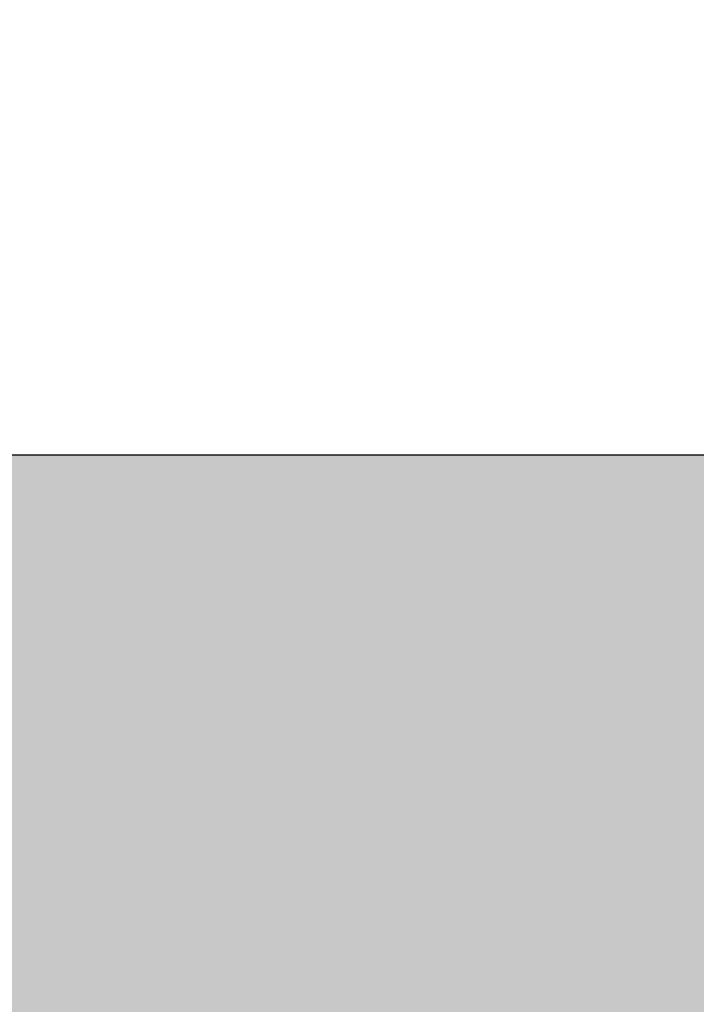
# Model space of a CAD drawing. Header units: millimetres. Extents: x -79464 to -76785, y -3788210 to -3782955.
# Tile 67 of 131: x -78331.66049 to -78331.65383, y -3785139.98132 to -3785139.97163. Entities that reach past the tile are written whole.
import ezdxf

# ---------------------------------------------------------------- set-up
doc = ezdxf.new("R2010")
doc.units = ezdxf.units.MM
doc.header["$LTSCALE"] = 8
doc.header["$MEASUREMENT"] = 0
doc.layers.add('VPM TEMPLATE', color=7, linetype='Continuous')

msp = doc.modelspace()

# ---------------------------------------------------------------- hatches: boundary and pattern name
at = {"layer": 'VPM TEMPLATE'}
msp.add_hatch(color=3, dxfattribs=at).paths.add_polyline_path([(-78327.5190875, -3785142.0659724), (-78327.9282734, -3785142.034063), (-78328.3362231, -3785142.0033809), (-78328.7441727, -3785141.9726989), (-78329.1212171, -3785141.9101074), (-78329.4673562, -3785141.8168339), (-78329.8444007, -3785141.7223331), (-78330.2523503, -3785141.5983776), (-78330.6293947, -3785141.4731947), (-78329.6552604, -3785139.7267711), (-78330.5033012, -3785139.7267711), (-78331.1732164, -3785140.9542872), (-78331.6659578, -3785139.9759096), (-78331.5713876, -3785139.9759096), (-78331.5713876, -3785139.4776327), (-78328.7763142, -3785139.4776327), (-78328.4623166, -3785139.1339935), (-78327.5190875, -3785139.1339935)], flags=0)

# ---------------------------------------------------------------- linework, layer by layer
at = {"layer": 'VPM TEMPLATE', "color": 7, "lineweight": 9}
for points in [[(-78327.5190875, -3785142.0659724), (-78327.5190875, -3785139.1339935), (-78328.4623166, -3785139.1339935), (-78328.7763142, -3785139.4776327), (-78331.5713876, -3785139.4776327), (-78331.5713876, -3785139.9759096), (-78332.6716155, -3785139.9759096), (-78332.6716155, -3785137.3568878)], [(-78332.6716155, -3785138.4479423), (-78332.6716155, -3785138.9474465), (-78332.6716155, -3785139.4457233), (-78332.6716155, -3785139.9452275), (-78332.6716155, -3785139.9759096), (-78331.5713876, -3785139.9759096), (-78331.7605279, -3785139.9759096), (-78332.6085688, -3785139.9759096), (-78332.6716155, -3785139.9759096), (-78332.6716155, -3785137.3568878)], [(-78332.6716155, -3785138.4479423), (-78332.6716155, -3785138.9474465), (-78332.6716155, -3785139.4457233), (-78332.6716155, -3785139.9452275), (-78332.6716155, -3785139.9759096), (-78331.5713876, -3785139.9759096), (-78331.7605279, -3785139.9759096), (-78332.6085688, -3785139.9759096), (-78332.6716155, -3785139.9759096), (-78332.6716155, -3785137.3568878)], [(-78332.6716155, -3785138.4479423), (-78332.6716155, -3785138.9474465), (-78332.6716155, -3785139.4457233), (-78332.6716155, -3785139.9452275), (-78332.6716155, -3785139.9759096), (-78331.5713876, -3785139.9759096), (-78331.7605279, -3785139.9759096), (-78332.6085688, -3785139.9759096), (-78332.6716155, -3785139.9759096), (-78332.6716155, -3785137.3568878)], [(-78332.6716155, -3785138.4479423), (-78332.6716155, -3785138.9474465), (-78332.6716155, -3785139.4457233), (-78332.6716155, -3785139.9452275), (-78332.6716155, -3785139.9759096), (-78331.5713876, -3785139.9759096), (-78331.7605279, -3785139.9759096), (-78332.6085688, -3785139.9759096), (-78332.6716155, -3785139.9759096), (-78332.6716155, -3785137.3568878)], [(-78332.6716155, -3785138.4479423), (-78332.6716155, -3785138.9474465), (-78332.6716155, -3785139.4457233), (-78332.6716155, -3785139.9452275), (-78332.6716155, -3785139.9759096), (-78331.5713876, -3785139.9759096), (-78331.7605279, -3785139.9759096), (-78332.6085688, -3785139.9759096), (-78332.6716155, -3785139.9759096), (-78332.6716155, -3785137.3568878)], [(-78332.6716155, -3785138.4479423), (-78332.6716155, -3785138.9474465), (-78332.6716155, -3785139.4457233), (-78332.6716155, -3785139.9452275), (-78332.6716155, -3785139.9759096), (-78331.5713876, -3785139.9759096), (-78331.7605279, -3785139.9759096), (-78332.6085688, -3785139.9759096), (-78332.6716155, -3785139.9759096), (-78332.6716155, -3785137.3568878)], [(-78332.6716155, -3785138.4479423), (-78332.6716155, -3785138.9474465), (-78332.6716155, -3785139.4457233), (-78332.6716155, -3785139.9452275), (-78332.6716155, -3785139.9759096), (-78331.5713876, -3785139.9759096), (-78331.7605279, -3785139.9759096), (-78332.6085688, -3785139.9759096), (-78332.6716155, -3785139.9759096), (-78332.6716155, -3785137.3568878)], [(-78332.6716155, -3785138.4479423), (-78332.6716155, -3785138.9474465), (-78332.6716155, -3785139.4457233), (-78332.6716155, -3785139.9452275), (-78332.6716155, -3785139.9759096), (-78331.5713876, -3785139.9759096), (-78331.7605279, -3785139.9759096), (-78332.6085688, -3785139.9759096), (-78332.6716155, -3785139.9759096), (-78332.6716155, -3785137.3568878)], [(-78332.6716155, -3785138.4479423), (-78332.6716155, -3785138.9474465), (-78332.6716155, -3785139.4457233), (-78332.6716155, -3785139.9452275), (-78332.6716155, -3785139.9759096), (-78331.5713876, -3785139.9759096), (-78331.7605279, -3785139.9759096), (-78332.6085688, -3785139.9759096), (-78332.6716155, -3785139.9759096), (-78332.6716155, -3785137.3568878)], [(-78332.6716155, -3785138.4479423), (-78332.6716155, -3785138.9474465), (-78332.6716155, -3785139.4457233), (-78332.6716155, -3785139.9452275), (-78332.6716155, -3785139.9759096), (-78331.5713876, -3785139.9759096), (-78331.7605279, -3785139.9759096), (-78332.6085688, -3785139.9759096), (-78332.6716155, -3785139.9759096), (-78332.6716155, -3785137.3568878)], [(-78332.6716155, -3785138.4479423), (-78332.6716155, -3785138.9474465), (-78332.6716155, -3785139.4457233), (-78332.6716155, -3785139.9452275), (-78332.6716155, -3785139.9759096), (-78331.5713876, -3785139.9759096), (-78331.7605279, -3785139.9759096), (-78332.6085688, -3785139.9759096), (-78332.6716155, -3785139.9759096), (-78332.6716155, -3785137.3568878)], [(-78332.6716155, -3785138.4479423), (-78332.6716155, -3785138.9474465), (-78332.6716155, -3785139.4457233), (-78332.6716155, -3785139.9452275), (-78332.6716155, -3785139.9759096), (-78331.5713876, -3785139.9759096), (-78331.7605279, -3785139.9759096), (-78332.6085688, -3785139.9759096), (-78332.6716155, -3785139.9759096), (-78332.6716155, -3785137.3568878)], [(-78332.6716155, -3785138.4479423), (-78332.6716155, -3785138.9474465), (-78332.6716155, -3785139.4457233), (-78332.6716155, -3785139.9452275), (-78332.6716155, -3785139.9759096), (-78331.5713876, -3785139.9759096), (-78331.7605279, -3785139.9759096), (-78332.6085688, -3785139.9759096), (-78332.6716155, -3785139.9759096), (-78332.6716155, -3785137.3568878)], [(-78332.6716155, -3785138.4479423), (-78332.6716155, -3785138.9474465), (-78332.6716155, -3785139.4457233), (-78332.6716155, -3785139.9452275), (-78332.6716155, -3785139.9759096), (-78331.5713876, -3785139.9759096), (-78331.7605279, -3785139.9759096), (-78332.6085688, -3785139.9759096), (-78332.6716155, -3785139.9759096), (-78332.6716155, -3785137.3568878)], [(-78332.6716155, -3785138.4479423), (-78332.6716155, -3785138.9474465), (-78332.6716155, -3785139.4457233), (-78332.6716155, -3785139.9452275), (-78332.6716155, -3785139.9759096), (-78331.5713876, -3785139.9759096), (-78331.7605279, -3785139.9759096), (-78332.6085688, -3785139.9759096), (-78332.6716155, -3785139.9759096), (-78332.6716155, -3785137.3568878)], [(-78332.6716155, -3785138.4479423), (-78332.6716155, -3785138.9474465), (-78332.6716155, -3785139.4457233), (-78332.6716155, -3785139.9452275), (-78332.6716155, -3785139.9759096), (-78331.5713876, -3785139.9759096), (-78331.7605279, -3785139.9759096), (-78332.6085688, -3785139.9759096), (-78332.6716155, -3785139.9759096), (-78332.6716155, -3785137.3568878)], [(-78332.6716155, -3785138.4479423), (-78332.6716155, -3785138.9474465), (-78332.6716155, -3785139.4457233), (-78332.6716155, -3785139.9452275), (-78332.6716155, -3785139.9759096), (-78331.5713876, -3785139.9759096), (-78331.7605279, -3785139.9759096), (-78332.6085688, -3785139.9759096), (-78332.6716155, -3785139.9759096), (-78332.6716155, -3785137.3568878)], [(-78332.6716155, -3785138.4479423), (-78332.6716155, -3785138.9474465), (-78332.6716155, -3785139.4457233), (-78332.6716155, -3785139.9452275), (-78332.6716155, -3785139.9759096), (-78331.5713876, -3785139.9759096), (-78331.7605279, -3785139.9759096), (-78332.6085688, -3785139.9759096), (-78332.6716155, -3785139.9759096), (-78332.6716155, -3785137.3568878)], [(-78332.6716155, -3785138.4479423), (-78332.6716155, -3785138.9474465), (-78332.6716155, -3785139.4457233), (-78332.6716155, -3785139.9452275), (-78332.6716155, -3785139.9759096), (-78331.5713876, -3785139.9759096), (-78331.7605279, -3785139.9759096), (-78332.6085688, -3785139.9759096), (-78332.6716155, -3785139.9759096), (-78332.6716155, -3785137.3568878)], [(-78332.6716155, -3785138.4479423), (-78332.6716155, -3785138.9474465), (-78332.6716155, -3785139.4457233), (-78332.6716155, -3785139.9452275), (-78332.6716155, -3785139.9759096), (-78331.5713876, -3785139.9759096), (-78331.7605279, -3785139.9759096), (-78332.6085688, -3785139.9759096), (-78332.6716155, -3785139.9759096), (-78332.6716155, -3785137.3568878)], [(-78332.6716155, -3785138.4479423), (-78332.6716155, -3785138.9474465), (-78332.6716155, -3785139.4457233), (-78332.6716155, -3785139.9452275), (-78332.6716155, -3785139.9759096), (-78331.5713876, -3785139.9759096), (-78331.7605279, -3785139.9759096), (-78332.6085688, -3785139.9759096), (-78332.6716155, -3785139.9759096), (-78332.6716155, -3785137.3568878)], [(-78332.6716155, -3785138.4479423), (-78332.6716155, -3785138.9474465), (-78332.6716155, -3785139.4457233), (-78332.6716155, -3785139.9452275), (-78332.6716155, -3785139.9759096), (-78331.5713876, -3785139.9759096), (-78331.7605279, -3785139.9759096), (-78332.6085688, -3785139.9759096), (-78332.6716155, -3785139.9759096), (-78332.6716155, -3785137.3568878)], [(-78332.6716155, -3785138.4479423), (-78332.6716155, -3785138.9474465), (-78332.6716155, -3785139.4457233), (-78332.6716155, -3785139.9452275), (-78332.6716155, -3785139.9759096), (-78331.5713876, -3785139.9759096), (-78331.7605279, -3785139.9759096), (-78332.6085688, -3785139.9759096), (-78332.6716155, -3785139.9759096), (-78332.6716155, -3785137.3568878)], [(-78332.6716155, -3785138.4479423), (-78332.6716155, -3785138.9474465), (-78332.6716155, -3785139.4457233), (-78332.6716155, -3785139.9452275), (-78332.6716155, -3785139.9759096), (-78331.5713876, -3785139.9759096), (-78331.7605279, -3785139.9759096), (-78332.6085688, -3785139.9759096), (-78332.6716155, -3785139.9759096), (-78332.6716155, -3785137.3568878)], [(-78332.6716155, -3785138.4479423), (-78332.6716155, -3785138.9474465), (-78332.6716155, -3785139.4457233), (-78332.6716155, -3785139.9452275), (-78332.6716155, -3785139.9759096), (-78331.5713876, -3785139.9759096), (-78331.7605279, -3785139.9759096), (-78332.6085688, -3785139.9759096), (-78332.6716155, -3785139.9759096), (-78332.6716155, -3785137.3568878)], [(-78332.6716155, -3785138.4479423), (-78332.6716155, -3785138.9474465), (-78332.6716155, -3785139.4457233), (-78332.6716155, -3785139.9452275), (-78332.6716155, -3785139.9759096), (-78331.5713876, -3785139.9759096), (-78331.7605279, -3785139.9759096), (-78332.6085688, -3785139.9759096), (-78332.6716155, -3785139.9759096), (-78332.6716155, -3785137.3568878)], [(-78332.6716155, -3785138.4479423), (-78332.6716155, -3785138.9474465), (-78332.6716155, -3785139.4457233), (-78332.6716155, -3785139.9452275), (-78332.6716155, -3785139.9759096), (-78331.5713876, -3785139.9759096), (-78331.7605279, -3785139.9759096), (-78332.6085688, -3785139.9759096), (-78332.6716155, -3785139.9759096), (-78332.6716155, -3785137.3568878)], [(-78332.6716155, -3785138.4479423), (-78332.6716155, -3785138.9474465), (-78332.6716155, -3785139.4457233), (-78332.6716155, -3785139.9452275), (-78332.6716155, -3785139.9759096), (-78331.5713876, -3785139.9759096), (-78331.7605279, -3785139.9759096), (-78332.6085688, -3785139.9759096), (-78332.6716155, -3785139.9759096), (-78332.6716155, -3785137.3568878)], [(-78332.6716155, -3785138.4479423), (-78332.6716155, -3785138.9474465), (-78332.6716155, -3785139.4457233), (-78332.6716155, -3785139.9452275), (-78332.6716155, -3785139.9759096), (-78331.5713876, -3785139.9759096), (-78331.7605279, -3785139.9759096), (-78332.6085688, -3785139.9759096), (-78332.6716155, -3785139.9759096), (-78332.6716155, -3785137.3568878)], [(-78332.6716155, -3785138.4479423), (-78332.6716155, -3785138.9474465), (-78332.6716155, -3785139.4457233), (-78332.6716155, -3785139.9452275), (-78332.6716155, -3785139.9759096), (-78331.5713876, -3785139.9759096), (-78331.7605279, -3785139.9759096), (-78332.6085688, -3785139.9759096), (-78332.6716155, -3785139.9759096), (-78332.6716155, -3785137.3568878)], [(-78332.6716155, -3785138.4479423), (-78332.6716155, -3785138.9474465), (-78332.6716155, -3785139.4457233), (-78332.6716155, -3785139.9452275), (-78332.6716155, -3785139.9759096), (-78331.5713876, -3785139.9759096), (-78331.7605279, -3785139.9759096), (-78332.6085688, -3785139.9759096), (-78332.6716155, -3785139.9759096), (-78332.6716155, -3785137.3568878)], [(-78332.6716155, -3785138.4479423), (-78332.6716155, -3785138.9474465), (-78332.6716155, -3785139.4457233), (-78332.6716155, -3785139.9452275), (-78332.6716155, -3785139.9759096), (-78331.5713876, -3785139.9759096), (-78331.7605279, -3785139.9759096), (-78332.6085688, -3785139.9759096), (-78332.6716155, -3785139.9759096), (-78332.6716155, -3785137.3568878)], [(-78332.6716155, -3785138.4479423), (-78332.6716155, -3785138.9474465), (-78332.6716155, -3785139.4457233), (-78332.6716155, -3785139.9452275), (-78332.6716155, -3785139.9759096), (-78331.5713876, -3785139.9759096), (-78331.7605279, -3785139.9759096), (-78332.6085688, -3785139.9759096), (-78332.6716155, -3785139.9759096), (-78332.6716155, -3785137.3568878)], [(-78332.6716155, -3785138.4479423), (-78332.6716155, -3785138.9474465), (-78332.6716155, -3785139.4457233), (-78332.6716155, -3785139.9452275), (-78332.6716155, -3785139.9759096), (-78331.5713876, -3785139.9759096), (-78331.7605279, -3785139.9759096), (-78332.6085688, -3785139.9759096), (-78332.6716155, -3785139.9759096), (-78332.6716155, -3785137.3568878)], [(-78332.6716155, -3785138.4479423), (-78332.6716155, -3785138.9474465), (-78332.6716155, -3785139.4457233), (-78332.6716155, -3785139.9452275), (-78332.6716155, -3785139.9759096), (-78331.5713876, -3785139.9759096), (-78331.7605279, -3785139.9759096), (-78332.6085688, -3785139.9759096), (-78332.6716155, -3785139.9759096), (-78332.6716155, -3785137.3568878)], [(-78332.6716155, -3785138.4479423), (-78332.6716155, -3785138.9474465), (-78332.6716155, -3785139.4457233), (-78332.6716155, -3785139.9452275), (-78332.6716155, -3785139.9759096), (-78331.5713876, -3785139.9759096), (-78331.7605279, -3785139.9759096), (-78332.6085688, -3785139.9759096), (-78332.6716155, -3785139.9759096), (-78332.6716155, -3785137.3568878)], [(-78332.6716155, -3785138.4479423), (-78332.6716155, -3785138.9474465), (-78332.6716155, -3785139.4457233), (-78332.6716155, -3785139.9452275), (-78332.6716155, -3785139.9759096), (-78331.5713876, -3785139.9759096), (-78331.7605279, -3785139.9759096), (-78332.6085688, -3785139.9759096), (-78332.6716155, -3785139.9759096), (-78332.6716155, -3785137.3568878)], [(-78332.6716155, -3785138.4479423), (-78332.6716155, -3785138.9474465), (-78332.6716155, -3785139.4457233), (-78332.6716155, -3785139.9452275), (-78332.6716155, -3785139.9759096), (-78331.5713876, -3785139.9759096), (-78331.7605279, -3785139.9759096), (-78332.6085688, -3785139.9759096), (-78332.6716155, -3785139.9759096), (-78332.6716155, -3785137.3568878)], [(-78332.6716155, -3785138.4479423), (-78332.6716155, -3785138.9474465), (-78332.6716155, -3785139.4457233), (-78332.6716155, -3785139.9452275), (-78332.6716155, -3785139.9759096), (-78331.5713876, -3785139.9759096), (-78331.7605279, -3785139.9759096), (-78332.6085688, -3785139.9759096), (-78332.6716155, -3785139.9759096), (-78332.6716155, -3785137.3568878)], [(-78332.6716155, -3785138.4479423), (-78332.6716155, -3785138.9474465), (-78332.6716155, -3785139.4457233), (-78332.6716155, -3785139.9452275), (-78332.6716155, -3785139.9759096), (-78331.5713876, -3785139.9759096), (-78331.7605279, -3785139.9759096), (-78332.6085688, -3785139.9759096), (-78332.6716155, -3785139.9759096), (-78332.6716155, -3785137.3568878)], [(-78332.6716155, -3785138.4479423), (-78332.6716155, -3785138.9474465), (-78332.6716155, -3785139.4457233), (-78332.6716155, -3785139.9452275), (-78332.6716155, -3785139.9759096), (-78331.5713876, -3785139.9759096), (-78331.7605279, -3785139.9759096), (-78332.6085688, -3785139.9759096), (-78332.6716155, -3785139.9759096), (-78332.6716155, -3785137.3568878)], [(-78332.6716155, -3785138.4479423), (-78332.6716155, -3785138.9474465), (-78332.6716155, -3785139.4457233), (-78332.6716155, -3785139.9452275), (-78332.6716155, -3785139.9759096), (-78331.5713876, -3785139.9759096), (-78331.7605279, -3785139.9759096), (-78332.6085688, -3785139.9759096), (-78332.6716155, -3785139.9759096), (-78332.6716155, -3785137.3568878)], [(-78332.6716155, -3785138.4479423), (-78332.6716155, -3785138.9474465), (-78332.6716155, -3785139.4457233), (-78332.6716155, -3785139.9452275), (-78332.6716155, -3785139.9759096), (-78331.5713876, -3785139.9759096), (-78331.7605279, -3785139.9759096), (-78332.6085688, -3785139.9759096), (-78332.6716155, -3785139.9759096), (-78332.6716155, -3785137.3568878)], [(-78332.6716155, -3785138.4479423), (-78332.6716155, -3785138.9474465), (-78332.6716155, -3785139.4457233), (-78332.6716155, -3785139.9452275), (-78332.6716155, -3785139.9759096), (-78331.5713876, -3785139.9759096), (-78331.7605279, -3785139.9759096), (-78332.6085688, -3785139.9759096), (-78332.6716155, -3785139.9759096), (-78332.6716155, -3785137.3568878)], [(-78332.6716155, -3785138.4479423), (-78332.6716155, -3785138.9474465), (-78332.6716155, -3785139.4457233), (-78332.6716155, -3785139.9452275), (-78332.6716155, -3785139.9759096), (-78331.5713876, -3785139.9759096), (-78331.7605279, -3785139.9759096), (-78332.6085688, -3785139.9759096), (-78332.6716155, -3785139.9759096), (-78332.6716155, -3785137.3568878)], [(-78332.6716155, -3785138.4479423), (-78332.6716155, -3785138.9474465), (-78332.6716155, -3785139.4457233), (-78332.6716155, -3785139.9452275), (-78332.6716155, -3785139.9759096), (-78331.5713876, -3785139.9759096), (-78331.7605279, -3785139.9759096), (-78332.6085688, -3785139.9759096), (-78332.6716155, -3785139.9759096), (-78332.6716155, -3785137.3568878)], [(-78332.6716155, -3785138.4479423), (-78332.6716155, -3785138.9474465), (-78332.6716155, -3785139.4457233), (-78332.6716155, -3785139.9452275), (-78332.6716155, -3785139.9759096), (-78331.5713876, -3785139.9759096), (-78331.7605279, -3785139.9759096), (-78332.6085688, -3785139.9759096), (-78332.6716155, -3785139.9759096), (-78332.6716155, -3785137.3568878)], [(-78332.6716155, -3785138.4479423), (-78332.6716155, -3785138.9474465), (-78332.6716155, -3785139.4457233), (-78332.6716155, -3785139.9452275), (-78332.6716155, -3785139.9759096), (-78331.5713876, -3785139.9759096), (-78331.7605279, -3785139.9759096), (-78332.6085688, -3785139.9759096), (-78332.6716155, -3785139.9759096), (-78332.6716155, -3785137.3568878)], [(-78332.6716155, -3785138.4479423), (-78332.6716155, -3785138.9474465), (-78332.6716155, -3785139.4457233), (-78332.6716155, -3785139.9452275), (-78332.6716155, -3785139.9759096), (-78331.5713876, -3785139.9759096), (-78331.7605279, -3785139.9759096), (-78332.6085688, -3785139.9759096), (-78332.6716155, -3785139.9759096), (-78332.6716155, -3785137.3568878)], [(-78332.6716155, -3785138.4479423), (-78332.6716155, -3785138.9474465), (-78332.6716155, -3785139.4457233), (-78332.6716155, -3785139.9452275), (-78332.6716155, -3785139.9759096), (-78331.5713876, -3785139.9759096), (-78331.7605279, -3785139.9759096), (-78332.6085688, -3785139.9759096), (-78332.6716155, -3785139.9759096), (-78332.6716155, -3785137.3568878)], [(-78332.6716155, -3785138.4479423), (-78332.6716155, -3785138.9474465), (-78332.6716155, -3785139.4457233), (-78332.6716155, -3785139.9452275), (-78332.6716155, -3785139.9759096), (-78331.5713876, -3785139.9759096), (-78331.7605279, -3785139.9759096), (-78332.6085688, -3785139.9759096), (-78332.6716155, -3785139.9759096), (-78332.6716155, -3785137.3568878)], [(-78332.6716155, -3785138.4479423), (-78332.6716155, -3785138.9474465), (-78332.6716155, -3785139.4457233), (-78332.6716155, -3785139.9452275), (-78332.6716155, -3785139.9759096), (-78331.5713876, -3785139.9759096), (-78331.7605279, -3785139.9759096), (-78332.6085688, -3785139.9759096), (-78332.6716155, -3785139.9759096), (-78332.6716155, -3785137.3568878)], [(-78332.6716155, -3785138.4479423), (-78332.6716155, -3785138.9474465), (-78332.6716155, -3785139.4457233), (-78332.6716155, -3785139.9452275), (-78332.6716155, -3785139.9759096), (-78331.5713876, -3785139.9759096), (-78331.7605279, -3785139.9759096), (-78332.6085688, -3785139.9759096), (-78332.6716155, -3785139.9759096), (-78332.6716155, -3785137.3568878)], [(-78332.6716155, -3785138.4479423), (-78332.6716155, -3785138.9474465), (-78332.6716155, -3785139.4457233), (-78332.6716155, -3785139.9452275), (-78332.6716155, -3785139.9759096), (-78331.5713876, -3785139.9759096), (-78331.7605279, -3785139.9759096), (-78332.6085688, -3785139.9759096), (-78332.6716155, -3785139.9759096), (-78332.6716155, -3785137.3568878)], [(-78332.6716155, -3785138.4479423), (-78332.6716155, -3785138.9474465), (-78332.6716155, -3785139.4457233), (-78332.6716155, -3785139.9452275), (-78332.6716155, -3785139.9759096), (-78331.5713876, -3785139.9759096), (-78331.7605279, -3785139.9759096), (-78332.6085688, -3785139.9759096), (-78332.6716155, -3785139.9759096), (-78332.6716155, -3785137.3568878)], [(-78332.6716155, -3785138.4479423), (-78332.6716155, -3785138.9474465), (-78332.6716155, -3785139.4457233), (-78332.6716155, -3785139.9452275), (-78332.6716155, -3785139.9759096), (-78331.5713876, -3785139.9759096), (-78331.7605279, -3785139.9759096), (-78332.6085688, -3785139.9759096), (-78332.6716155, -3785139.9759096), (-78332.6716155, -3785137.3568878)], [(-78332.6716155, -3785138.4479423), (-78332.6716155, -3785138.9474465), (-78332.6716155, -3785139.4457233), (-78332.6716155, -3785139.9452275), (-78332.6716155, -3785139.9759096), (-78331.5713876, -3785139.9759096), (-78331.7605279, -3785139.9759096), (-78332.6085688, -3785139.9759096), (-78332.6716155, -3785139.9759096), (-78332.6716155, -3785137.3568878)], [(-78332.6716155, -3785138.4479423), (-78332.6716155, -3785138.9474465), (-78332.6716155, -3785139.4457233), (-78332.6716155, -3785139.9452275), (-78332.6716155, -3785139.9759096), (-78331.5713876, -3785139.9759096), (-78331.7605279, -3785139.9759096), (-78332.6085688, -3785139.9759096), (-78332.6716155, -3785139.9759096), (-78332.6716155, -3785137.3568878)], [(-78332.6716155, -3785138.4479423), (-78332.6716155, -3785138.9474465), (-78332.6716155, -3785139.4457233), (-78332.6716155, -3785139.9452275), (-78332.6716155, -3785139.9759096), (-78331.5713876, -3785139.9759096), (-78331.7605279, -3785139.9759096), (-78332.6085688, -3785139.9759096), (-78332.6716155, -3785139.9759096), (-78332.6716155, -3785137.3568878)], [(-78332.6716155, -3785138.4479423), (-78332.6716155, -3785138.9474465), (-78332.6716155, -3785139.4457233), (-78332.6716155, -3785139.9452275), (-78332.6716155, -3785139.9759096), (-78331.5713876, -3785139.9759096), (-78331.7605279, -3785139.9759096), (-78332.6085688, -3785139.9759096), (-78332.6716155, -3785139.9759096), (-78332.6716155, -3785137.3568878)], [(-78332.6716155, -3785138.4479423), (-78332.6716155, -3785138.9474465), (-78332.6716155, -3785139.4457233), (-78332.6716155, -3785139.9452275), (-78332.6716155, -3785139.9759096), (-78331.5713876, -3785139.9759096), (-78331.7605279, -3785139.9759096), (-78332.6085688, -3785139.9759096), (-78332.6716155, -3785139.9759096), (-78332.6716155, -3785137.3568878)], [(-78332.6716155, -3785138.4479423), (-78332.6716155, -3785138.9474465), (-78332.6716155, -3785139.4457233), (-78332.6716155, -3785139.9452275), (-78332.6716155, -3785139.9759096), (-78331.5713876, -3785139.9759096), (-78331.7605279, -3785139.9759096), (-78332.6085688, -3785139.9759096), (-78332.6716155, -3785139.9759096), (-78332.6716155, -3785137.3568878)], [(-78332.6716155, -3785138.4479423), (-78332.6716155, -3785138.9474465), (-78332.6716155, -3785139.4457233), (-78332.6716155, -3785139.9452275), (-78332.6716155, -3785139.9759096), (-78331.5713876, -3785139.9759096), (-78331.7605279, -3785139.9759096), (-78332.6085688, -3785139.9759096), (-78332.6716155, -3785139.9759096), (-78332.6716155, -3785137.3568878)], [(-78332.6716155, -3785138.4479423), (-78332.6716155, -3785138.9474465), (-78332.6716155, -3785139.4457233), (-78332.6716155, -3785139.9452275), (-78332.6716155, -3785139.9759096), (-78331.5713876, -3785139.9759096), (-78331.7605279, -3785139.9759096), (-78332.6085688, -3785139.9759096), (-78332.6716155, -3785139.9759096), (-78332.6716155, -3785137.3568878)], [(-78332.6716155, -3785138.4479423), (-78332.6716155, -3785138.9474465), (-78332.6716155, -3785139.4457233), (-78332.6716155, -3785139.9452275), (-78332.6716155, -3785139.9759096), (-78331.5713876, -3785139.9759096), (-78331.7605279, -3785139.9759096), (-78332.6085688, -3785139.9759096), (-78332.6716155, -3785139.9759096), (-78332.6716155, -3785137.3568878)], [(-78332.6716155, -3785138.4479423), (-78332.6716155, -3785138.9474465), (-78332.6716155, -3785139.4457233), (-78332.6716155, -3785139.9452275), (-78332.6716155, -3785139.9759096), (-78331.5713876, -3785139.9759096), (-78331.7605279, -3785139.9759096), (-78332.6085688, -3785139.9759096), (-78332.6716155, -3785139.9759096), (-78332.6716155, -3785137.3568878)], [(-78332.6716155, -3785138.4479423), (-78332.6716155, -3785138.9474465), (-78332.6716155, -3785139.4457233), (-78332.6716155, -3785139.9452275), (-78332.6716155, -3785139.9759096), (-78331.5713876, -3785139.9759096), (-78331.7605279, -3785139.9759096), (-78332.6085688, -3785139.9759096), (-78332.6716155, -3785139.9759096), (-78332.6716155, -3785137.3568878)], [(-78332.6716155, -3785138.4479423), (-78332.6716155, -3785138.9474465), (-78332.6716155, -3785139.4457233), (-78332.6716155, -3785139.9452275), (-78332.6716155, -3785139.9759096), (-78331.5713876, -3785139.9759096), (-78331.7605279, -3785139.9759096), (-78332.6085688, -3785139.9759096), (-78332.6716155, -3785139.9759096), (-78332.6716155, -3785137.3568878)], [(-78332.6716155, -3785138.4479423), (-78332.6716155, -3785138.9474465), (-78332.6716155, -3785139.4457233), (-78332.6716155, -3785139.9452275), (-78332.6716155, -3785139.9759096), (-78331.5713876, -3785139.9759096), (-78331.7605279, -3785139.9759096), (-78332.6085688, -3785139.9759096), (-78332.6716155, -3785139.9759096), (-78332.6716155, -3785137.3568878)], [(-78332.6716155, -3785138.4479423), (-78332.6716155, -3785138.9474465), (-78332.6716155, -3785139.4457233), (-78332.6716155, -3785139.9452275), (-78332.6716155, -3785139.9759096), (-78331.5713876, -3785139.9759096), (-78331.7605279, -3785139.9759096), (-78332.6085688, -3785139.9759096), (-78332.6716155, -3785139.9759096), (-78332.6716155, -3785137.3568878)], [(-78332.6716155, -3785138.4479423), (-78332.6716155, -3785138.9474465), (-78332.6716155, -3785139.4457233), (-78332.6716155, -3785139.9452275), (-78332.6716155, -3785139.9759096), (-78331.5713876, -3785139.9759096), (-78331.7605279, -3785139.9759096), (-78332.6085688, -3785139.9759096), (-78332.6716155, -3785139.9759096), (-78332.6716155, -3785137.3568878)], [(-78332.6716155, -3785138.4479423), (-78332.6716155, -3785138.9474465), (-78332.6716155, -3785139.4457233), (-78332.6716155, -3785139.9452275), (-78332.6716155, -3785139.9759096), (-78331.5713876, -3785139.9759096), (-78331.7605279, -3785139.9759096), (-78332.6085688, -3785139.9759096), (-78332.6716155, -3785139.9759096), (-78332.6716155, -3785137.3568878)], [(-78332.6716155, -3785138.4479423), (-78332.6716155, -3785138.9474465), (-78332.6716155, -3785139.4457233), (-78332.6716155, -3785139.9452275), (-78332.6716155, -3785139.9759096), (-78331.5713876, -3785139.9759096), (-78331.7605279, -3785139.9759096), (-78332.6085688, -3785139.9759096), (-78332.6716155, -3785139.9759096), (-78332.6716155, -3785137.3568878)], [(-78332.6716155, -3785138.4479423), (-78332.6716155, -3785138.9474465), (-78332.6716155, -3785139.4457233), (-78332.6716155, -3785139.9452275), (-78332.6716155, -3785139.9759096), (-78331.5713876, -3785139.9759096), (-78331.7605279, -3785139.9759096), (-78332.6085688, -3785139.9759096), (-78332.6716155, -3785139.9759096), (-78332.6716155, -3785137.3568878)], [(-78332.6716155, -3785138.4479423), (-78332.6716155, -3785138.9474465), (-78332.6716155, -3785139.4457233), (-78332.6716155, -3785139.9452275), (-78332.6716155, -3785139.9759096), (-78331.5713876, -3785139.9759096), (-78331.7605279, -3785139.9759096), (-78332.6085688, -3785139.9759096), (-78332.6716155, -3785139.9759096), (-78332.6716155, -3785137.3568878)], [(-78332.6716155, -3785138.4479423), (-78332.6716155, -3785138.9474465), (-78332.6716155, -3785139.4457233), (-78332.6716155, -3785139.9452275), (-78332.6716155, -3785139.9759096), (-78331.5713876, -3785139.9759096), (-78331.7605279, -3785139.9759096), (-78332.6085688, -3785139.9759096), (-78332.6716155, -3785139.9759096), (-78332.6716155, -3785137.3568878)], [(-78332.6716155, -3785138.4479423), (-78332.6716155, -3785138.9474465), (-78332.6716155, -3785139.4457233), (-78332.6716155, -3785139.9452275), (-78332.6716155, -3785139.9759096), (-78331.5713876, -3785139.9759096), (-78331.7605279, -3785139.9759096), (-78332.6085688, -3785139.9759096), (-78332.6716155, -3785139.9759096), (-78332.6716155, -3785137.3568878)], [(-78332.6716155, -3785138.4479423), (-78332.6716155, -3785138.9474465), (-78332.6716155, -3785139.4457233), (-78332.6716155, -3785139.9452275), (-78332.6716155, -3785139.9759096), (-78331.5713876, -3785139.9759096), (-78331.7605279, -3785139.9759096), (-78332.6085688, -3785139.9759096), (-78332.6716155, -3785139.9759096), (-78332.6716155, -3785137.3568878)], [(-78332.6716155, -3785138.4479423), (-78332.6716155, -3785138.9474465), (-78332.6716155, -3785139.4457233), (-78332.6716155, -3785139.9452275), (-78332.6716155, -3785139.9759096), (-78331.5713876, -3785139.9759096), (-78331.7605279, -3785139.9759096), (-78332.6085688, -3785139.9759096), (-78332.6716155, -3785139.9759096), (-78332.6716155, -3785137.3568878)], [(-78332.6716155, -3785138.4479423), (-78332.6716155, -3785138.9474465), (-78332.6716155, -3785139.4457233), (-78332.6716155, -3785139.9452275), (-78332.6716155, -3785139.9759096), (-78331.5713876, -3785139.9759096), (-78331.7605279, -3785139.9759096), (-78332.6085688, -3785139.9759096), (-78332.6716155, -3785139.9759096), (-78332.6716155, -3785137.3568878)], [(-78332.6716155, -3785138.4479423), (-78332.6716155, -3785138.9474465), (-78332.6716155, -3785139.4457233), (-78332.6716155, -3785139.9452275), (-78332.6716155, -3785139.9759096), (-78331.5713876, -3785139.9759096), (-78331.7605279, -3785139.9759096), (-78332.6085688, -3785139.9759096), (-78332.6716155, -3785139.9759096), (-78332.6716155, -3785137.3568878)], [(-78332.6716155, -3785138.4479423), (-78332.6716155, -3785138.9474465), (-78332.6716155, -3785139.4457233), (-78332.6716155, -3785139.9452275), (-78332.6716155, -3785139.9759096), (-78331.5713876, -3785139.9759096), (-78331.7605279, -3785139.9759096), (-78332.6085688, -3785139.9759096), (-78332.6716155, -3785139.9759096), (-78332.6716155, -3785137.3568878)], [(-78332.6716155, -3785138.4479423), (-78332.6716155, -3785138.9474465), (-78332.6716155, -3785139.4457233), (-78332.6716155, -3785139.9452275), (-78332.6716155, -3785139.9759096), (-78331.5713876, -3785139.9759096), (-78331.7605279, -3785139.9759096), (-78332.6085688, -3785139.9759096), (-78332.6716155, -3785139.9759096), (-78332.6716155, -3785137.3568878)], [(-78332.6716155, -3785138.4479423), (-78332.6716155, -3785138.9474465), (-78332.6716155, -3785139.4457233), (-78332.6716155, -3785139.9452275), (-78332.6716155, -3785139.9759096), (-78331.5713876, -3785139.9759096), (-78331.7605279, -3785139.9759096), (-78332.6085688, -3785139.9759096), (-78332.6716155, -3785139.9759096), (-78332.6716155, -3785137.3568878)], [(-78332.6716155, -3785138.4479423), (-78332.6716155, -3785138.9474465), (-78332.6716155, -3785139.4457233), (-78332.6716155, -3785139.9452275), (-78332.6716155, -3785139.9759096), (-78331.5713876, -3785139.9759096), (-78331.7605279, -3785139.9759096), (-78332.6085688, -3785139.9759096), (-78332.6716155, -3785139.9759096), (-78332.6716155, -3785137.3568878)], [(-78332.6716155, -3785138.4479423), (-78332.6716155, -3785138.9474465), (-78332.6716155, -3785139.4457233), (-78332.6716155, -3785139.9452275), (-78332.6716155, -3785139.9759096), (-78331.5713876, -3785139.9759096), (-78331.7605279, -3785139.9759096), (-78332.6085688, -3785139.9759096), (-78332.6716155, -3785139.9759096), (-78332.6716155, -3785137.3568878)], [(-78332.6716155, -3785138.4479423), (-78332.6716155, -3785138.9474465), (-78332.6716155, -3785139.4457233), (-78332.6716155, -3785139.9452275), (-78332.6716155, -3785139.9759096), (-78331.5713876, -3785139.9759096), (-78331.7605279, -3785139.9759096), (-78332.6085688, -3785139.9759096), (-78332.6716155, -3785139.9759096), (-78332.6716155, -3785137.3568878)], [(-78332.6716155, -3785138.4479423), (-78332.6716155, -3785138.9474465), (-78332.6716155, -3785139.4457233), (-78332.6716155, -3785139.9452275), (-78332.6716155, -3785139.9759096), (-78331.5713876, -3785139.9759096), (-78331.7605279, -3785139.9759096), (-78332.6085688, -3785139.9759096), (-78332.6716155, -3785139.9759096), (-78332.6716155, -3785137.3568878)], [(-78332.6716155, -3785138.4479423), (-78332.6716155, -3785138.9474465), (-78332.6716155, -3785139.4457233), (-78332.6716155, -3785139.9452275), (-78332.6716155, -3785139.9759096), (-78331.5713876, -3785139.9759096), (-78331.7605279, -3785139.9759096), (-78332.6085688, -3785139.9759096), (-78332.6716155, -3785139.9759096), (-78332.6716155, -3785137.3568878)], [(-78332.6716155, -3785138.4479423), (-78332.6716155, -3785138.9474465), (-78332.6716155, -3785139.4457233), (-78332.6716155, -3785139.9452275), (-78332.6716155, -3785139.9759096), (-78331.5713876, -3785139.9759096), (-78331.7605279, -3785139.9759096), (-78332.6085688, -3785139.9759096), (-78332.6716155, -3785139.9759096), (-78332.6716155, -3785137.3568878)], [(-78332.6716155, -3785138.4479423), (-78332.6716155, -3785138.9474465), (-78332.6716155, -3785139.4457233), (-78332.6716155, -3785139.9452275), (-78332.6716155, -3785139.9759096), (-78331.5713876, -3785139.9759096), (-78331.7605279, -3785139.9759096), (-78332.6085688, -3785139.9759096), (-78332.6716155, -3785139.9759096), (-78332.6716155, -3785137.3568878)], [(-78332.6716155, -3785138.4479423), (-78332.6716155, -3785138.9474465), (-78332.6716155, -3785139.4457233), (-78332.6716155, -3785139.9452275), (-78332.6716155, -3785139.9759096), (-78331.5713876, -3785139.9759096), (-78331.7605279, -3785139.9759096), (-78332.6085688, -3785139.9759096), (-78332.6716155, -3785139.9759096), (-78332.6716155, -3785137.3568878)], [(-78332.6716155, -3785138.4479423), (-78332.6716155, -3785138.9474465), (-78332.6716155, -3785139.4457233), (-78332.6716155, -3785139.9452275), (-78332.6716155, -3785139.9759096), (-78331.5713876, -3785139.9759096), (-78331.7605279, -3785139.9759096), (-78332.6085688, -3785139.9759096), (-78332.6716155, -3785139.9759096), (-78332.6716155, -3785137.3568878)], [(-78332.6716155, -3785138.4479423), (-78332.6716155, -3785138.9474465), (-78332.6716155, -3785139.4457233), (-78332.6716155, -3785139.9452275), (-78332.6716155, -3785139.9759096), (-78331.5713876, -3785139.9759096), (-78331.7605279, -3785139.9759096), (-78332.6085688, -3785139.9759096), (-78332.6716155, -3785139.9759096), (-78332.6716155, -3785137.3568878)], [(-78332.6716155, -3785138.4479423), (-78332.6716155, -3785138.9474465), (-78332.6716155, -3785139.4457233), (-78332.6716155, -3785139.9452275), (-78332.6716155, -3785139.9759096), (-78331.5713876, -3785139.9759096), (-78331.7605279, -3785139.9759096), (-78332.6085688, -3785139.9759096), (-78332.6716155, -3785139.9759096), (-78332.6716155, -3785137.3568878)], [(-78332.6716155, -3785138.4479423), (-78332.6716155, -3785138.9474465), (-78332.6716155, -3785139.4457233), (-78332.6716155, -3785139.9452275), (-78332.6716155, -3785139.9759096), (-78331.5713876, -3785139.9759096), (-78331.7605279, -3785139.9759096), (-78332.6085688, -3785139.9759096), (-78332.6716155, -3785139.9759096), (-78332.6716155, -3785137.3568878)], [(-78332.6716155, -3785138.4479423), (-78332.6716155, -3785138.9474465), (-78332.6716155, -3785139.4457233), (-78332.6716155, -3785139.9452275), (-78332.6716155, -3785139.9759096), (-78331.5713876, -3785139.9759096), (-78331.7605279, -3785139.9759096), (-78332.6085688, -3785139.9759096), (-78332.6716155, -3785139.9759096), (-78332.6716155, -3785137.3568878)], [(-78332.6716155, -3785138.4479423), (-78332.6716155, -3785138.9474465), (-78332.6716155, -3785139.4457233), (-78332.6716155, -3785139.9452275), (-78332.6716155, -3785139.9759096), (-78331.5713876, -3785139.9759096), (-78331.7605279, -3785139.9759096), (-78332.6085688, -3785139.9759096), (-78332.6716155, -3785139.9759096), (-78332.6716155, -3785137.3568878)], [(-78332.6716155, -3785138.4479423), (-78332.6716155, -3785138.9474465), (-78332.6716155, -3785139.4457233), (-78332.6716155, -3785139.9452275), (-78332.6716155, -3785139.9759096), (-78331.5713876, -3785139.9759096), (-78331.7605279, -3785139.9759096), (-78332.6085688, -3785139.9759096), (-78332.6716155, -3785139.9759096), (-78332.6716155, -3785137.3568878)], [(-78332.6716155, -3785138.4479423), (-78332.6716155, -3785138.9474465), (-78332.6716155, -3785139.4457233), (-78332.6716155, -3785139.9452275), (-78332.6716155, -3785139.9759096), (-78331.5713876, -3785139.9759096), (-78331.7605279, -3785139.9759096), (-78332.6085688, -3785139.9759096), (-78332.6716155, -3785139.9759096), (-78332.6716155, -3785137.3568878)], [(-78332.6716155, -3785138.4479423), (-78332.6716155, -3785138.9474465), (-78332.6716155, -3785139.4457233), (-78332.6716155, -3785139.9452275), (-78332.6716155, -3785139.9759096), (-78331.5713876, -3785139.9759096), (-78331.7605279, -3785139.9759096), (-78332.6085688, -3785139.9759096), (-78332.6716155, -3785139.9759096), (-78332.6716155, -3785137.3568878)], [(-78332.6716155, -3785138.4479423), (-78332.6716155, -3785138.9474465), (-78332.6716155, -3785139.4457233), (-78332.6716155, -3785139.9452275), (-78332.6716155, -3785139.9759096), (-78331.5713876, -3785139.9759096), (-78331.7605279, -3785139.9759096), (-78332.6085688, -3785139.9759096), (-78332.6716155, -3785139.9759096), (-78332.6716155, -3785137.3568878)], [(-78332.6716155, -3785138.4479423), (-78332.6716155, -3785138.9474465), (-78332.6716155, -3785139.4457233), (-78332.6716155, -3785139.9452275), (-78332.6716155, -3785139.9759096), (-78331.5713876, -3785139.9759096), (-78331.7605279, -3785139.9759096), (-78332.6085688, -3785139.9759096), (-78332.6716155, -3785139.9759096), (-78332.6716155, -3785137.3568878)], [(-78332.6716155, -3785138.4479423), (-78332.6716155, -3785138.9474465), (-78332.6716155, -3785139.4457233), (-78332.6716155, -3785139.9452275), (-78332.6716155, -3785139.9759096), (-78331.5713876, -3785139.9759096), (-78331.7605279, -3785139.9759096), (-78332.6085688, -3785139.9759096), (-78332.6716155, -3785139.9759096), (-78332.6716155, -3785137.3568878)], [(-78332.6716155, -3785138.4479423), (-78332.6716155, -3785138.9474465), (-78332.6716155, -3785139.4457233), (-78332.6716155, -3785139.9452275), (-78332.6716155, -3785139.9759096), (-78331.5713876, -3785139.9759096), (-78331.7605279, -3785139.9759096), (-78332.6085688, -3785139.9759096), (-78332.6716155, -3785139.9759096), (-78332.6716155, -3785137.3568878)], [(-78332.6716155, -3785138.4479423), (-78332.6716155, -3785138.9474465), (-78332.6716155, -3785139.4457233), (-78332.6716155, -3785139.9452275), (-78332.6716155, -3785139.9759096), (-78331.5713876, -3785139.9759096), (-78331.7605279, -3785139.9759096), (-78332.6085688, -3785139.9759096), (-78332.6716155, -3785139.9759096), (-78332.6716155, -3785137.3568878)], [(-78332.6716155, -3785138.4479423), (-78332.6716155, -3785138.9474465), (-78332.6716155, -3785139.4457233), (-78332.6716155, -3785139.9452275), (-78332.6716155, -3785139.9759096), (-78331.5713876, -3785139.9759096), (-78331.7605279, -3785139.9759096), (-78332.6085688, -3785139.9759096), (-78332.6716155, -3785139.9759096), (-78332.6716155, -3785137.3568878)], [(-78332.6716155, -3785138.4479423), (-78332.6716155, -3785138.9474465), (-78332.6716155, -3785139.4457233), (-78332.6716155, -3785139.9452275), (-78332.6716155, -3785139.9759096), (-78331.5713876, -3785139.9759096), (-78331.7605279, -3785139.9759096), (-78332.6085688, -3785139.9759096), (-78332.6716155, -3785139.9759096), (-78332.6716155, -3785137.3568878)], [(-78332.6716155, -3785138.4479423), (-78332.6716155, -3785138.9474465), (-78332.6716155, -3785139.4457233), (-78332.6716155, -3785139.9452275), (-78332.6716155, -3785139.9759096), (-78331.5713876, -3785139.9759096), (-78331.7605279, -3785139.9759096), (-78332.6085688, -3785139.9759096), (-78332.6716155, -3785139.9759096), (-78332.6716155, -3785137.3568878)], [(-78332.6716155, -3785138.4479423), (-78332.6716155, -3785138.9474465), (-78332.6716155, -3785139.4457233), (-78332.6716155, -3785139.9452275), (-78332.6716155, -3785139.9759096), (-78331.5713876, -3785139.9759096), (-78331.7605279, -3785139.9759096), (-78332.6085688, -3785139.9759096), (-78332.6716155, -3785139.9759096), (-78332.6716155, -3785137.3568878)], [(-78332.6716155, -3785138.4479423), (-78332.6716155, -3785138.9474465), (-78332.6716155, -3785139.4457233), (-78332.6716155, -3785139.9452275), (-78332.6716155, -3785139.9759096), (-78331.5713876, -3785139.9759096), (-78331.7605279, -3785139.9759096), (-78332.6085688, -3785139.9759096), (-78332.6716155, -3785139.9759096), (-78332.6716155, -3785137.3568878)], [(-78332.6716155, -3785138.4479423), (-78332.6716155, -3785138.9474465), (-78332.6716155, -3785139.4457233), (-78332.6716155, -3785139.9452275), (-78332.6716155, -3785139.9759096), (-78331.5713876, -3785139.9759096), (-78331.7605279, -3785139.9759096), (-78332.6085688, -3785139.9759096), (-78332.6716155, -3785139.9759096), (-78332.6716155, -3785137.3568878)], [(-78332.6716155, -3785138.4479423), (-78332.6716155, -3785138.9474465), (-78332.6716155, -3785139.4457233), (-78332.6716155, -3785139.9452275), (-78332.6716155, -3785139.9759096), (-78331.5713876, -3785139.9759096), (-78331.7605279, -3785139.9759096), (-78332.6085688, -3785139.9759096), (-78332.6716155, -3785139.9759096), (-78332.6716155, -3785137.3568878)], [(-78332.6716155, -3785138.4479423), (-78332.6716155, -3785138.9474465), (-78332.6716155, -3785139.4457233), (-78332.6716155, -3785139.9452275), (-78332.6716155, -3785139.9759096), (-78331.5713876, -3785139.9759096), (-78331.7605279, -3785139.9759096), (-78332.6085688, -3785139.9759096), (-78332.6716155, -3785139.9759096), (-78332.6716155, -3785137.3568878)], [(-78332.6716155, -3785138.4479423), (-78332.6716155, -3785138.9474465), (-78332.6716155, -3785139.4457233), (-78332.6716155, -3785139.9452275), (-78332.6716155, -3785139.9759096), (-78331.5713876, -3785139.9759096), (-78331.7605279, -3785139.9759096), (-78332.6085688, -3785139.9759096), (-78332.6716155, -3785139.9759096), (-78332.6716155, -3785137.3568878)], [(-78332.6716155, -3785138.4479423), (-78332.6716155, -3785138.9474465), (-78332.6716155, -3785139.4457233), (-78332.6716155, -3785139.9452275), (-78332.6716155, -3785139.9759096), (-78331.5713876, -3785139.9759096), (-78331.7605279, -3785139.9759096), (-78332.6085688, -3785139.9759096), (-78332.6716155, -3785139.9759096), (-78332.6716155, -3785137.3568878)], [(-78332.6716155, -3785138.4479423), (-78332.6716155, -3785138.9474465), (-78332.6716155, -3785139.4457233), (-78332.6716155, -3785139.9452275), (-78332.6716155, -3785139.9759096), (-78331.5713876, -3785139.9759096), (-78331.7605279, -3785139.9759096), (-78332.6085688, -3785139.9759096), (-78332.6716155, -3785139.9759096), (-78332.6716155, -3785137.3568878)], [(-78332.6716155, -3785138.4479423), (-78332.6716155, -3785138.9474465), (-78332.6716155, -3785139.4457233), (-78332.6716155, -3785139.9452275), (-78332.6716155, -3785139.9759096), (-78331.5713876, -3785139.9759096), (-78331.7605279, -3785139.9759096), (-78332.6085688, -3785139.9759096), (-78332.6716155, -3785139.9759096), (-78332.6716155, -3785137.3568878)], [(-78332.6716155, -3785138.4479423), (-78332.6716155, -3785138.9474465), (-78332.6716155, -3785139.4457233), (-78332.6716155, -3785139.9452275), (-78332.6716155, -3785139.9759096), (-78331.5713876, -3785139.9759096), (-78331.7605279, -3785139.9759096), (-78332.6085688, -3785139.9759096), (-78332.6716155, -3785139.9759096), (-78332.6716155, -3785137.3568878)], [(-78332.6716155, -3785138.4479423), (-78332.6716155, -3785138.9474465), (-78332.6716155, -3785139.4457233), (-78332.6716155, -3785139.9452275), (-78332.6716155, -3785139.9759096), (-78331.5713876, -3785139.9759096), (-78331.7605279, -3785139.9759096), (-78332.6085688, -3785139.9759096), (-78332.6716155, -3785139.9759096), (-78332.6716155, -3785137.3568878)], [(-78332.6716155, -3785138.4479423), (-78332.6716155, -3785138.9474465), (-78332.6716155, -3785139.4457233), (-78332.6716155, -3785139.9452275), (-78332.6716155, -3785139.9759096), (-78331.5713876, -3785139.9759096), (-78331.7605279, -3785139.9759096), (-78332.6085688, -3785139.9759096), (-78332.6716155, -3785139.9759096), (-78332.6716155, -3785137.3568878)], [(-78332.6716155, -3785138.4479423), (-78332.6716155, -3785138.9474465), (-78332.6716155, -3785139.4457233), (-78332.6716155, -3785139.9452275), (-78332.6716155, -3785139.9759096), (-78331.5713876, -3785139.9759096), (-78331.7605279, -3785139.9759096), (-78332.6085688, -3785139.9759096), (-78332.6716155, -3785139.9759096), (-78332.6716155, -3785137.3568878)], [(-78332.6716155, -3785138.4479423), (-78332.6716155, -3785138.9474465), (-78332.6716155, -3785139.4457233), (-78332.6716155, -3785139.9452275), (-78332.6716155, -3785139.9759096), (-78331.5713876, -3785139.9759096), (-78331.7605279, -3785139.9759096), (-78332.6085688, -3785139.9759096), (-78332.6716155, -3785139.9759096), (-78332.6716155, -3785137.3568878)], [(-78332.6716155, -3785138.4479423), (-78332.6716155, -3785138.9474465), (-78332.6716155, -3785139.4457233), (-78332.6716155, -3785139.9452275), (-78332.6716155, -3785139.9759096), (-78331.5713876, -3785139.9759096), (-78331.7605279, -3785139.9759096), (-78332.6085688, -3785139.9759096), (-78332.6716155, -3785139.9759096), (-78332.6716155, -3785137.3568878)], [(-78332.6716155, -3785138.4479423), (-78332.6716155, -3785138.9474465), (-78332.6716155, -3785139.4457233), (-78332.6716155, -3785139.9452275), (-78332.6716155, -3785139.9759096), (-78331.5713876, -3785139.9759096), (-78331.7605279, -3785139.9759096), (-78332.6085688, -3785139.9759096), (-78332.6716155, -3785139.9759096), (-78332.6716155, -3785137.3568878)], [(-78332.6716155, -3785138.4479423), (-78332.6716155, -3785138.9474465), (-78332.6716155, -3785139.4457233), (-78332.6716155, -3785139.9452275), (-78332.6716155, -3785139.9759096), (-78331.5713876, -3785139.9759096), (-78331.7605279, -3785139.9759096), (-78332.6085688, -3785139.9759096), (-78332.6716155, -3785139.9759096), (-78332.6716155, -3785137.3568878)], [(-78332.6716155, -3785138.4479423), (-78332.6716155, -3785138.9474465), (-78332.6716155, -3785139.4457233), (-78332.6716155, -3785139.9452275), (-78332.6716155, -3785139.9759096), (-78331.5713876, -3785139.9759096), (-78331.7605279, -3785139.9759096), (-78332.6085688, -3785139.9759096), (-78332.6716155, -3785139.9759096), (-78332.6716155, -3785137.3568878)], [(-78332.6716155, -3785138.4479423), (-78332.6716155, -3785138.9474465), (-78332.6716155, -3785139.4457233), (-78332.6716155, -3785139.9452275), (-78332.6716155, -3785139.9759096), (-78331.5713876, -3785139.9759096), (-78331.7605279, -3785139.9759096), (-78332.6085688, -3785139.9759096), (-78332.6716155, -3785139.9759096), (-78332.6716155, -3785137.3568878)], [(-78332.6716155, -3785138.4479423), (-78332.6716155, -3785138.9474465), (-78332.6716155, -3785139.4457233), (-78332.6716155, -3785139.9452275), (-78332.6716155, -3785139.9759096), (-78331.5713876, -3785139.9759096), (-78331.7605279, -3785139.9759096), (-78332.6085688, -3785139.9759096), (-78332.6716155, -3785139.9759096), (-78332.6716155, -3785137.3568878)], [(-78332.6716155, -3785138.4479423), (-78332.6716155, -3785138.9474465), (-78332.6716155, -3785139.4457233), (-78332.6716155, -3785139.9452275), (-78332.6716155, -3785139.9759096), (-78331.5713876, -3785139.9759096), (-78331.7605279, -3785139.9759096), (-78332.6085688, -3785139.9759096), (-78332.6716155, -3785139.9759096), (-78332.6716155, -3785137.3568878)], [(-78332.6716155, -3785138.4479423), (-78332.6716155, -3785138.9474465), (-78332.6716155, -3785139.4457233), (-78332.6716155, -3785139.9452275), (-78332.6716155, -3785139.9759096), (-78331.5713876, -3785139.9759096), (-78331.7605279, -3785139.9759096), (-78332.6085688, -3785139.9759096), (-78332.6716155, -3785139.9759096), (-78332.6716155, -3785137.3568878)], [(-78332.6716155, -3785138.4479423), (-78332.6716155, -3785138.9474465), (-78332.6716155, -3785139.4457233), (-78332.6716155, -3785139.9452275), (-78332.6716155, -3785139.9759096), (-78331.5713876, -3785139.9759096), (-78331.7605279, -3785139.9759096), (-78332.6085688, -3785139.9759096), (-78332.6716155, -3785139.9759096), (-78332.6716155, -3785137.3568878)], [(-78332.6716155, -3785138.4479423), (-78332.6716155, -3785138.9474465), (-78332.6716155, -3785139.4457233), (-78332.6716155, -3785139.9452275), (-78332.6716155, -3785139.9759096), (-78331.5713876, -3785139.9759096), (-78331.7605279, -3785139.9759096), (-78332.6085688, -3785139.9759096), (-78332.6716155, -3785139.9759096), (-78332.6716155, -3785137.3568878)], [(-78332.6716155, -3785138.4479423), (-78332.6716155, -3785138.9474465), (-78332.6716155, -3785139.4457233), (-78332.6716155, -3785139.9452275), (-78332.6716155, -3785139.9759096), (-78331.5713876, -3785139.9759096), (-78331.7605279, -3785139.9759096), (-78332.6085688, -3785139.9759096), (-78332.6716155, -3785139.9759096), (-78332.6716155, -3785137.3568878)], [(-78332.6716155, -3785138.4479423), (-78332.6716155, -3785138.9474465), (-78332.6716155, -3785139.4457233), (-78332.6716155, -3785139.9452275), (-78332.6716155, -3785139.9759096), (-78331.5713876, -3785139.9759096), (-78331.7605279, -3785139.9759096), (-78332.6085688, -3785139.9759096), (-78332.6716155, -3785139.9759096), (-78332.6716155, -3785137.3568878)], [(-78332.6716155, -3785138.4479423), (-78332.6716155, -3785138.9474465), (-78332.6716155, -3785139.4457233), (-78332.6716155, -3785139.9452275), (-78332.6716155, -3785139.9759096), (-78331.5713876, -3785139.9759096), (-78331.7605279, -3785139.9759096), (-78332.6085688, -3785139.9759096), (-78332.6716155, -3785139.9759096), (-78332.6716155, -3785137.3568878)], [(-78332.6716155, -3785138.4479423), (-78332.6716155, -3785138.9474465), (-78332.6716155, -3785139.4457233), (-78332.6716155, -3785139.9452275), (-78332.6716155, -3785139.9759096), (-78331.5713876, -3785139.9759096), (-78331.7605279, -3785139.9759096), (-78332.6085688, -3785139.9759096), (-78332.6716155, -3785139.9759096), (-78332.6716155, -3785137.3568878)], [(-78332.6716155, -3785138.4479423), (-78332.6716155, -3785138.9474465), (-78332.6716155, -3785139.4457233), (-78332.6716155, -3785139.9452275), (-78332.6716155, -3785139.9759096), (-78331.5713876, -3785139.9759096), (-78331.7605279, -3785139.9759096), (-78332.6085688, -3785139.9759096), (-78332.6716155, -3785139.9759096), (-78332.6716155, -3785137.3568878)], [(-78332.6716155, -3785138.4479423), (-78332.6716155, -3785138.9474465), (-78332.6716155, -3785139.4457233), (-78332.6716155, -3785139.9452275), (-78332.6716155, -3785139.9759096), (-78331.5713876, -3785139.9759096), (-78331.7605279, -3785139.9759096), (-78332.6085688, -3785139.9759096), (-78332.6716155, -3785139.9759096), (-78332.6716155, -3785137.3568878)], [(-78332.6716155, -3785138.4479423), (-78332.6716155, -3785138.9474465), (-78332.6716155, -3785139.4457233), (-78332.6716155, -3785139.9452275), (-78332.6716155, -3785139.9759096), (-78331.5713876, -3785139.9759096), (-78331.7605279, -3785139.9759096), (-78332.6085688, -3785139.9759096), (-78332.6716155, -3785139.9759096), (-78332.6716155, -3785137.3568878)], [(-78332.6716155, -3785138.4479423), (-78332.6716155, -3785138.9474465), (-78332.6716155, -3785139.4457233), (-78332.6716155, -3785139.9452275), (-78332.6716155, -3785139.9759096), (-78331.5713876, -3785139.9759096), (-78331.7605279, -3785139.9759096), (-78332.6085688, -3785139.9759096), (-78332.6716155, -3785139.9759096), (-78332.6716155, -3785137.3568878)], [(-78332.6716155, -3785138.4479423), (-78332.6716155, -3785138.9474465), (-78332.6716155, -3785139.4457233), (-78332.6716155, -3785139.9452275), (-78332.6716155, -3785139.9759096), (-78331.5713876, -3785139.9759096), (-78331.7605279, -3785139.9759096), (-78332.6085688, -3785139.9759096), (-78332.6716155, -3785139.9759096), (-78332.6716155, -3785137.3568878)], [(-78332.6716155, -3785138.4479423), (-78332.6716155, -3785138.9474465), (-78332.6716155, -3785139.4457233), (-78332.6716155, -3785139.9452275), (-78332.6716155, -3785139.9759096), (-78331.5713876, -3785139.9759096), (-78331.7605279, -3785139.9759096), (-78332.6085688, -3785139.9759096), (-78332.6716155, -3785139.9759096), (-78332.6716155, -3785137.3568878)], [(-78332.6716155, -3785138.4479423), (-78332.6716155, -3785138.9474465), (-78332.6716155, -3785139.4457233), (-78332.6716155, -3785139.9452275), (-78332.6716155, -3785139.9759096), (-78331.5713876, -3785139.9759096), (-78331.7605279, -3785139.9759096), (-78332.6085688, -3785139.9759096), (-78332.6716155, -3785139.9759096), (-78332.6716155, -3785137.3568878)], [(-78332.6716155, -3785138.4479423), (-78332.6716155, -3785138.9474465), (-78332.6716155, -3785139.4457233), (-78332.6716155, -3785139.9452275), (-78332.6716155, -3785139.9759096), (-78331.5713876, -3785139.9759096), (-78331.7605279, -3785139.9759096), (-78332.6085688, -3785139.9759096), (-78332.6716155, -3785139.9759096), (-78332.6716155, -3785137.3568878)], [(-78332.6716155, -3785138.4479423), (-78332.6716155, -3785138.9474465), (-78332.6716155, -3785139.4457233), (-78332.6716155, -3785139.9452275), (-78332.6716155, -3785139.9759096), (-78331.5713876, -3785139.9759096), (-78331.7605279, -3785139.9759096), (-78332.6085688, -3785139.9759096), (-78332.6716155, -3785139.9759096), (-78332.6716155, -3785137.3568878)], [(-78332.6716155, -3785138.4479423), (-78332.6716155, -3785138.9474465), (-78332.6716155, -3785139.4457233), (-78332.6716155, -3785139.9452275), (-78332.6716155, -3785139.9759096), (-78331.5713876, -3785139.9759096), (-78331.7605279, -3785139.9759096), (-78332.6085688, -3785139.9759096), (-78332.6716155, -3785139.9759096), (-78332.6716155, -3785137.3568878)], [(-78332.6716155, -3785138.4479423), (-78332.6716155, -3785138.9474465), (-78332.6716155, -3785139.4457233), (-78332.6716155, -3785139.9452275), (-78332.6716155, -3785139.9759096), (-78331.5713876, -3785139.9759096), (-78331.7605279, -3785139.9759096), (-78332.6085688, -3785139.9759096), (-78332.6716155, -3785139.9759096), (-78332.6716155, -3785137.3568878)], [(-78332.6716155, -3785138.4479423), (-78332.6716155, -3785138.9474465), (-78332.6716155, -3785139.4457233), (-78332.6716155, -3785139.9452275), (-78332.6716155, -3785139.9759096), (-78331.5713876, -3785139.9759096), (-78331.7605279, -3785139.9759096), (-78332.6085688, -3785139.9759096), (-78332.6716155, -3785139.9759096), (-78332.6716155, -3785137.3568878)], [(-78332.6716155, -3785138.4479423), (-78332.6716155, -3785138.9474465), (-78332.6716155, -3785139.4457233), (-78332.6716155, -3785139.9452275), (-78332.6716155, -3785139.9759096), (-78331.5713876, -3785139.9759096), (-78331.7605279, -3785139.9759096), (-78332.6085688, -3785139.9759096), (-78332.6716155, -3785139.9759096), (-78332.6716155, -3785137.3568878)], [(-78332.6716155, -3785138.4479423), (-78332.6716155, -3785138.9474465), (-78332.6716155, -3785139.4457233), (-78332.6716155, -3785139.9452275), (-78332.6716155, -3785139.9759096), (-78331.5713876, -3785139.9759096), (-78331.7605279, -3785139.9759096), (-78332.6085688, -3785139.9759096), (-78332.6716155, -3785139.9759096), (-78332.6716155, -3785137.3568878)]]:
    msp.add_lwpolyline(points, dxfattribs=at)
at = {"layer": 'VPM TEMPLATE', "color": 3}
msp.add_lwpolyline([(-78327.5190875, -3785142.0659724), (-78327.9282734, -3785142.034063), (-78328.3362231, -3785142.0033809), (-78328.7441727, -3785141.9726989), (-78329.1212171, -3785141.9101074), (-78329.4673562, -3785141.8168339), (-78329.8444007, -3785141.7223331), (-78330.2523503, -3785141.5983776), (-78330.6293947, -3785141.4731947), (-78329.6552604, -3785139.7267711), (-78330.5033012, -3785139.7267711), (-78331.1732164, -3785140.9542872), (-78331.6659578, -3785139.9759096), (-78331.5713876, -3785139.9759096), (-78331.5713876, -3785139.4776327), (-78328.7763142, -3785139.4776327), (-78328.4623166, -3785139.1339935), (-78327.5190875, -3785139.1339935), (-78327.5190875, -3785142.0659724), (-78327.5190875, -3785142.0659724)], dxfattribs=at)

doc.saveas('drawing.dxf')
